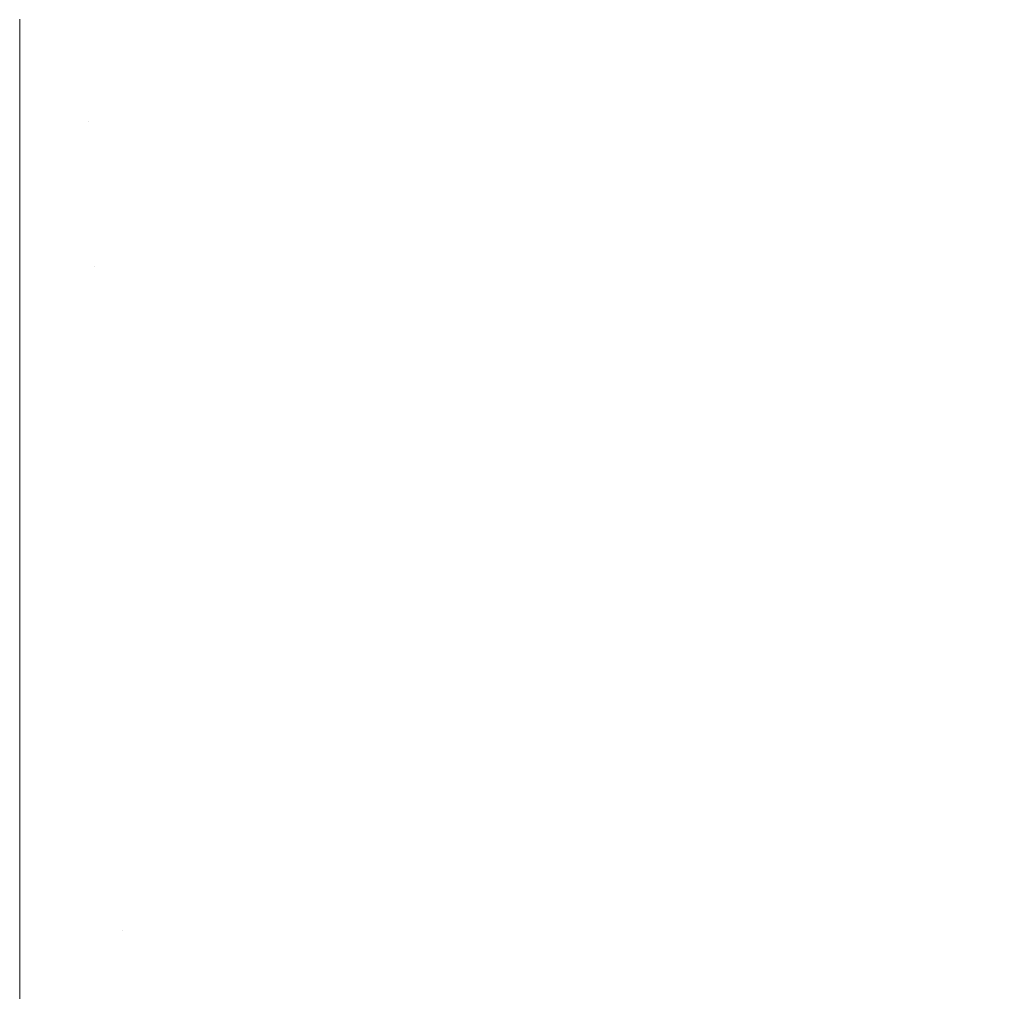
# Model space of a CAD drawing. Header units: centimetres. Extents: x -26 to 27.3, y -23.4 to -21.6.
# Tile 173 of 206: x 27.2094 to 27.2342, y -23.3227 to -23.2982. Entities that reach past the tile are written whole.
import ezdxf

# ---------------------------------------------------------------- set-up
doc = ezdxf.new("R2010")
doc.units = ezdxf.units.CM
doc.header["$LTSCALE"] = 2.54
doc.layers.add('Lucido design-1', color=7, linetype='Continuous')

# ---------------------------------------------------------------- blocks, each defined once
blk = doc.blocks.new('Gruppo-4-1')
at = {"color": 7, "linetype": 'Continuous', "lineweight": 9}
for points, invisible_edges in [([(27.224736, -23.293919, -9.389227), (27.223278, -23.294541, -9.389227), (27.22474, -23.29818, -9.390904), (27.226351, -23.297493, -9.390904)], 15), ([(27.232462, -23.294079, -9.390904), (27.23099, -23.295029, -9.390904), (27.233005, -23.298301, -9.392745), (27.234614, -23.297263, -9.392745)], 15), ([(27.224601, -23.297833, -10.173248), (27.222976, -23.298446, -10.173248), (27.221738, -23.294941, -10.174824), (27.223215, -23.294384, -10.174824)], 15), ([(27.223278, -23.294541, -9.389227), (27.221794, -23.2951, -9.389227), (27.223101, -23.298799, -9.390904), (27.22474, -23.29818, -9.390904)], 15), ([(27.23271, -23.297822, -10.171521), (27.231079, -23.298779, -10.171521), (27.229297, -23.295589, -10.173248), (27.230794, -23.29471, -10.173248)], 15), ([(27.222976, -23.298446, -10.173248), (27.221328, -23.298989, -10.173248), (27.220239, -23.295435, -10.174824), (27.221738, -23.294941, -10.174824)], 15), ([(27.221794, -23.2951, -9.389227), (27.220289, -23.295597, -9.389227), (27.221437, -23.299347, -9.390904), (27.223101, -23.298799, -9.390904)], 15), ([(27.23099, -23.295029, -9.390904), (27.229479, -23.295916, -9.390904), (27.231353, -23.29927, -9.392745), (27.233005, -23.298301, -9.392745)], 15), ([(27.221328, -23.298989, -10.173248), (27.219657, -23.299462, -10.173248), (27.218721, -23.295865, -10.174824), (27.220239, -23.295435, -10.174824)], 15), ([(27.220289, -23.295597, -9.389227), (27.218763, -23.296029, -9.389227), (27.219752, -23.299825, -9.390904), (27.221437, -23.299347, -9.390904)], 15), ([(27.231079, -23.298779, -10.171521), (27.229409, -23.299666, -10.171521), (27.227764, -23.296403, -10.173248), (27.229297, -23.295589, -10.173248)], 15), ([(27.219657, -23.299462, -10.173248), (27.217968, -23.299864, -10.173248), (27.217185, -23.29623, -10.174824), (27.218721, -23.295865, -10.174824)], 15), ([(27.229479, -23.295916, -9.390904), (27.227932, -23.296738, -9.390904), (27.229662, -23.300168, -9.392745), (27.231353, -23.29927, -9.392745)], 15), ([(27.218763, -23.296029, -9.389227), (27.217221, -23.296396, -9.389227), (27.218047, -23.30023, -9.390904), (27.219752, -23.299825, -9.390904)], 15), ([(27.217968, -23.299864, -10.173248), (27.216264, -23.300194, -10.173248), (27.215636, -23.29653, -10.174824), (27.217185, -23.29623, -10.174824)], 15), ([(27.217221, -23.296396, -9.389227), (27.215664, -23.296697, -9.389227), (27.216327, -23.300563, -9.390904), (27.218047, -23.30023, -9.390904)], 15), ([(27.229409, -23.299666, -10.171521), (27.227703, -23.300482, -10.171521), (27.226197, -23.297152, -10.173248), (27.227764, -23.296403, -10.173248)], 15), ([(27.216264, -23.300194, -10.173248), (27.214547, -23.300451, -10.173248), (27.214075, -23.296764, -10.174824), (27.215636, -23.29653, -10.174824)], 15), ([(27.214547, -23.300451, -10.173248), (27.212821, -23.300634, -10.173248), (27.212506, -23.296931, -10.174824), (27.214075, -23.296764, -10.174824)], 15), ([(27.215664, -23.296697, -9.389227), (27.214097, -23.296931, -9.389227), (27.214595, -23.300822, -9.390904), (27.216327, -23.300563, -9.390904)], 15), ([(27.227932, -23.296738, -9.390904), (27.226351, -23.297493, -9.390904), (27.227934, -23.300994, -9.392745), (27.229662, -23.300168, -9.392745)], 15), ([(27.236307, -23.299767, -10.169645), (27.23459, -23.300875, -10.169645), (27.23271, -23.297822, -10.171521), (27.234299, -23.296797, -10.171521)], 15), ([(27.210931, -23.297031, -10.174824), (27.211089, -23.300745, -10.173248), (27.209353, -23.300782, -10.173248), (27.209353, -23.29815, -10.174364)], 11), ([(27.212821, -23.300634, -10.173248), (27.211089, -23.300745, -10.173248), (27.210931, -23.297031, -10.174824), (27.212506, -23.296931, -10.174824)], 15), ([(27.21252, -23.297099, -9.389227), (27.210938, -23.2972, -9.389227), (27.211104, -23.301119, -9.390904), (27.212853, -23.301008, -9.390904)], 15), ([(27.214097, -23.296931, -9.389227), (27.21252, -23.297099, -9.389227), (27.212853, -23.301008, -9.390904), (27.214595, -23.300822, -9.390904)], 15), ([(27.227703, -23.300482, -10.171521), (27.225963, -23.301224, -10.171521), (27.224601, -23.297833, -10.173248), (27.226197, -23.297152, -10.173248)], 15), ([(27.209353, -23.29815, -9.389619), (27.209353, -23.301156, -9.390904), (27.211104, -23.301119, -9.390904), (27.210938, -23.2972, -9.389227)], 14), ([(27.234614, -23.297263, -9.392745), (27.233005, -23.298301, -9.392745), (27.234974, -23.301499, -9.394744), (27.236717, -23.300374, -9.394744)], 15), ([(27.226351, -23.297493, -9.390904), (27.22474, -23.29818, -9.390904), (27.226173, -23.301746, -9.392745), (27.227934, -23.300994, -9.392745)], 15), ([(27.225963, -23.301224, -10.171521), (27.224194, -23.301892, -10.171521), (27.222976, -23.298446, -10.173248), (27.224601, -23.297833, -10.173248)], 15), ([(27.23459, -23.300875, -10.169645), (27.232828, -23.30191, -10.169645), (27.231079, -23.298779, -10.171521), (27.23271, -23.297822, -10.171521)], 15), ([(-25.890647, -23.300782, -10.173248), (-25.890647, -23.29815, -10.174364), (27.209353, -23.29815, -10.174364), (27.209353, -23.300782, -10.173248)], 10), ([(27.22474, -23.29818, -9.390904), (27.223101, -23.298799, -9.390904), (27.224381, -23.302422, -9.392745), (27.226173, -23.301746, -9.392745)], 15), ([(27.233005, -23.298301, -9.392745), (27.231353, -23.29927, -9.392745), (27.233185, -23.302549, -9.394744), (27.234974, -23.301499, -9.394744)], 15), ([(27.224194, -23.301892, -10.171521), (27.222398, -23.302484, -10.171521), (27.221328, -23.298989, -10.173248), (27.222976, -23.298446, -10.173248)], 15), ([(27.223101, -23.298799, -9.390904), (27.221437, -23.299347, -9.390904), (27.222562, -23.303021, -9.392745), (27.224381, -23.302422, -9.392745)], 15), ([(27.232828, -23.30191, -10.169645), (27.231023, -23.302868, -10.169645), (27.229409, -23.299666, -10.171521), (27.231079, -23.298779, -10.171521)], 15), ([(27.222398, -23.302484, -10.171521), (27.220578, -23.302999, -10.171521), (27.219657, -23.299462, -10.173248), (27.221328, -23.298989, -10.173248)], 15), ([(27.221437, -23.299347, -9.390904), (27.219752, -23.299825, -9.390904), (27.22072, -23.303543, -9.392745), (27.222562, -23.303021, -9.392745)], 15), ([(27.231353, -23.29927, -9.392745), (27.229662, -23.300168, -9.392745), (27.231353, -23.303522, -9.394744), (27.233185, -23.302549, -9.394744)], 15), ([(27.220578, -23.302999, -10.171521), (27.218738, -23.303436, -10.171521), (27.217968, -23.299864, -10.173248), (27.219657, -23.299462, -10.173248)], 15), ([(27.218738, -23.303436, -10.171521), (27.216882, -23.303796, -10.171521), (27.216264, -23.300194, -10.173248), (27.217968, -23.299864, -10.173248)], 15), ([(27.219752, -23.299825, -9.390904), (27.218047, -23.30023, -9.390904), (27.218857, -23.303986, -9.392745), (27.22072, -23.303543, -9.392745)], 15), ([(27.231023, -23.302868, -10.169645), (27.229179, -23.303749, -10.169645), (27.227703, -23.300482, -10.171521), (27.229409, -23.299666, -10.171521)], 15), ([(27.216882, -23.303796, -10.171521), (27.215011, -23.304076, -10.171521), (27.214547, -23.300451, -10.173248), (27.216264, -23.300194, -10.173248)], 15), ([(27.218047, -23.30023, -9.390904), (27.216327, -23.300563, -9.390904), (27.216977, -23.30435, -9.392745), (27.218857, -23.303986, -9.392745)], 15), ([(27.229662, -23.300168, -9.392745), (27.227934, -23.300994, -9.392745), (27.229481, -23.304416, -9.394744), (27.231353, -23.303522, -9.394744)], 15), ([(27.213131, -23.304276, -10.171521), (27.211244, -23.304396, -10.171521), (27.211089, -23.300745, -10.173248), (27.212821, -23.300634, -10.173248)], 15), ([(27.215011, -23.304076, -10.171521), (27.213131, -23.304276, -10.171521), (27.212821, -23.300634, -10.173248), (27.214547, -23.300451, -10.173248)], 15), ([(27.216327, -23.300563, -9.390904), (27.214595, -23.300822, -9.390904), (27.215083, -23.304633, -9.392745), (27.216977, -23.30435, -9.392745)], 15), ([(27.229179, -23.303749, -10.169645), (27.2273, -23.304551, -10.169645), (27.225963, -23.301224, -10.171521), (27.227703, -23.300482, -10.171521)], 15), ([(27.209353, -23.300782, -10.173248), (27.209353, -23.302142, -10.172605), (-25.890647, -23.302142, -10.172605), (-25.890647, -23.300782, -10.173248)], 10), ([(27.211089, -23.300745, -10.173248), (27.211244, -23.304396, -10.171521), (27.209353, -23.304436, -10.171521), (27.209353, -23.302142, -10.172605)], 11), ([(27.209353, -23.302142, -10.172605), (27.209353, -23.300782, -10.173248), (27.211089, -23.300745, -10.173248)], 10), ([(27.214595, -23.300822, -9.390904), (27.212853, -23.301008, -9.390904), (27.213179, -23.304836, -9.392745), (27.215083, -23.304633, -9.392745)], 15), ([(27.236431, -23.303865, -10.167624), (27.23454, -23.304974, -10.167624), (27.232828, -23.30191, -10.169645), (27.23459, -23.300875, -10.169645)], 15), ([(27.211104, -23.301119, -9.390904), (27.209353, -23.301156, -9.390904), (27.209353, -23.302142, -9.391376)], 9), ([(27.209353, -23.302142, -9.391376), (27.209353, -23.304999, -9.392745), (27.211268, -23.304958, -9.392745), (27.211104, -23.301119, -9.390904)], 14), ([(27.212853, -23.301008, -9.390904), (27.211104, -23.301119, -9.390904), (27.211268, -23.304958, -9.392745), (27.213179, -23.304836, -9.392745)], 15), ([(27.227934, -23.300994, -9.392745), (27.226173, -23.301746, -9.392745), (27.227573, -23.30523, -9.394744), (27.229481, -23.304416, -9.394744)], 15), ([(-25.890647, -23.301156, -9.390904), (-25.890647, -23.302142, -9.391376), (27.209353, -23.302142, -9.391376), (27.209353, -23.301156, -9.390904)], 10), ([(27.2273, -23.304551, -10.169645), (27.225388, -23.305272, -10.169645), (27.224194, -23.301892, -10.171521), (27.225963, -23.301224, -10.171521)], 15), ([(27.234974, -23.301499, -9.394744), (27.233185, -23.302549, -9.394744), (27.234971, -23.305746, -9.396899), (27.236894, -23.304618, -9.396899)], 15), ([(27.226173, -23.301746, -9.392745), (27.224381, -23.302422, -9.392745), (27.225632, -23.305963, -9.394744), (27.227573, -23.30523, -9.394744)], 15), ([(27.225388, -23.305272, -10.169645), (27.223448, -23.305912, -10.169645), (27.222398, -23.302484, -10.171521), (27.224194, -23.301892, -10.171521)], 15), ([(27.23454, -23.304974, -10.167624), (27.232604, -23.306003, -10.167624), (27.231023, -23.302868, -10.169645), (27.232828, -23.30191, -10.169645)], 15), ([(27.209353, -23.304999, -9.392745), (27.209353, -23.302142, -9.391376), (-25.890647, -23.302142, -9.391376), (-25.890647, -23.304999, -9.392745)], 10), ([(-25.890647, -23.304436, -10.171521), (-25.890647, -23.302142, -10.172605), (27.209353, -23.302142, -10.172605), (27.209353, -23.304436, -10.171521)], 10), ([(27.223448, -23.305912, -10.169645), (27.221482, -23.306469, -10.169645), (27.220578, -23.302999, -10.171521), (27.222398, -23.302484, -10.171521)], 15), ([(27.224381, -23.302422, -9.392745), (27.222562, -23.303021, -9.392745), (27.223662, -23.306612, -9.394744), (27.225632, -23.305963, -9.394744)], 15), ([(27.233185, -23.302549, -9.394744), (27.231353, -23.303522, -9.394744), (27.233002, -23.306792, -9.396899), (27.234971, -23.305746, -9.396899)], 15), ([(27.232604, -23.306003, -10.167624), (27.230625, -23.306948, -10.167624), (27.229179, -23.303749, -10.169645), (27.231023, -23.302868, -10.169645)], 15), ([(27.221482, -23.306469, -10.169645), (27.219494, -23.306942, -10.169645), (27.218738, -23.303436, -10.171521), (27.220578, -23.302999, -10.171521)], 15), ([(27.222562, -23.303021, -9.392745), (27.22072, -23.303543, -9.392745), (27.221666, -23.307177, -9.394744), (27.223662, -23.306612, -9.394744)], 15), ([(27.219494, -23.306942, -10.169645), (27.217488, -23.30733, -10.169645), (27.216882, -23.303796, -10.171521), (27.218738, -23.303436, -10.171521)], 15), ([(27.22072, -23.303543, -9.392745), (27.218857, -23.303986, -9.392745), (27.219648, -23.307657, -9.394744), (27.221666, -23.307177, -9.394744)], 15), ([(27.231353, -23.303522, -9.394744), (27.229481, -23.304416, -9.394744), (27.23099, -23.307754, -9.396899), (27.233002, -23.306792, -9.396899)], 15), ([(27.217488, -23.30733, -10.169645), (27.215467, -23.307632, -10.169645), (27.215011, -23.304076, -10.171521), (27.216882, -23.303796, -10.171521)], 15), ([(27.230625, -23.306948, -10.167624), (27.228609, -23.307808, -10.167624), (27.2273, -23.304551, -10.169645), (27.229179, -23.303749, -10.169645)], 15), ([(27.215467, -23.307632, -10.169645), (27.213435, -23.307849, -10.169645), (27.213131, -23.304276, -10.171521), (27.215011, -23.304076, -10.171521)], 15), ([(27.218857, -23.303986, -9.392745), (27.216977, -23.30435, -9.392745), (27.217611, -23.308051, -9.394744), (27.219648, -23.307657, -9.394744)], 15), ([(27.213435, -23.307849, -10.169645), (27.211396, -23.307979, -10.169645), (27.211244, -23.304396, -10.171521), (27.213131, -23.304276, -10.171521)], 15), ([(27.216977, -23.30435, -9.392745), (27.215083, -23.304633, -9.392745), (27.21556, -23.308358, -9.394744), (27.217611, -23.308051, -9.394744)], 15), ([(27.209353, -23.304436, -10.171521), (27.209353, -23.306053, -10.170675), (-25.890647, -23.306053, -10.170675), (-25.890647, -23.304436, -10.171521)], 10), ([(27.211244, -23.304396, -10.171521), (27.211396, -23.307979, -10.169645), (27.209353, -23.308022, -10.169645), (27.209353, -23.306053, -10.170675)], 11), ([(27.209353, -23.306053, -10.170675), (27.209353, -23.304436, -10.171521), (27.211244, -23.304396, -10.171521)], 10), ([(27.228609, -23.307808, -10.167624), (27.226558, -23.308582, -10.167624), (27.225388, -23.305272, -10.169645), (27.2273, -23.304551, -10.169645)], 15), ([(27.229481, -23.304416, -9.394744), (27.227573, -23.30523, -9.394744), (27.228939, -23.308629, -9.396899), (27.23099, -23.307754, -9.396899)], 15), ([(27.213179, -23.304836, -9.392745), (27.211268, -23.304958, -9.392745), (27.211427, -23.30871, -9.394744), (27.213497, -23.308578, -9.394744)], 15), ([(27.215083, -23.304633, -9.392745), (27.213179, -23.304836, -9.392745), (27.213497, -23.308578, -9.394744), (27.21556, -23.308358, -9.394744)], 15), ([(-25.890647, -23.304999, -9.392745), (-25.890647, -23.306054, -9.393307), (27.209353, -23.306054, -9.393307), (27.209353, -23.304999, -9.392745)], 10), ([(27.211268, -23.304958, -9.392745), (27.209353, -23.304999, -9.392745), (27.209353, -23.306054, -9.393307)], 9), ([(27.209353, -23.306054, -9.393307), (27.209353, -23.308754, -9.394744), (27.211427, -23.30871, -9.394744), (27.211268, -23.304958, -9.392745)], 14), ([(27.236212, -23.307968, -10.165459), (27.234147, -23.309065, -10.165459), (27.232604, -23.306003, -10.167624), (27.23454, -23.304974, -10.167624)], 15), ([(27.226558, -23.308582, -10.167624), (27.224476, -23.309269, -10.167624), (27.223448, -23.305912, -10.169645), (27.225388, -23.305272, -10.169645)], 15), ([(27.227573, -23.30523, -9.394744), (27.225632, -23.305963, -9.394744), (27.226852, -23.309416, -9.396899), (27.228939, -23.308629, -9.396899)], 15), ([(27.234971, -23.305746, -9.396899), (27.233002, -23.306792, -9.396899), (27.234606, -23.309974, -9.399205), (27.236709, -23.308857, -9.399205)], 15), ([(-25.890647, -23.308022, -10.169645), (-25.890647, -23.306053, -10.170675), (27.209353, -23.306053, -10.170675), (27.209353, -23.308022, -10.169645)], 10), ([(27.209353, -23.308754, -9.394744), (27.209353, -23.306054, -9.393307), (-25.890647, -23.306054, -9.393307), (-25.890647, -23.308754, -9.394744)], 10), ([(27.224476, -23.309269, -10.167624), (27.222366, -23.309866, -10.167624), (27.221482, -23.306469, -10.169645), (27.223448, -23.305912, -10.169645)], 15), ([(27.225632, -23.305963, -9.394744), (27.223662, -23.306612, -9.394744), (27.224735, -23.310114, -9.396899), (27.226852, -23.309416, -9.396899)], 15), ([(27.234147, -23.309065, -10.165459), (27.232038, -23.310073, -10.165459), (27.230625, -23.306948, -10.167624), (27.232604, -23.306003, -10.167624)], 15), ([(27.222366, -23.309866, -10.167624), (27.220233, -23.310373, -10.167624), (27.219494, -23.306942, -10.169645), (27.221482, -23.306469, -10.169645)], 15), ([(27.223662, -23.306612, -9.394744), (27.221666, -23.307177, -9.394744), (27.222589, -23.310722, -9.396899), (27.224735, -23.310114, -9.396899)], 15), ([(27.233002, -23.306792, -9.396899), (27.23099, -23.307754, -9.396899), (27.232457, -23.311001, -9.399205), (27.234606, -23.309974, -9.399205)], 15), ([(27.220233, -23.310373, -10.167624), (27.218081, -23.31079, -10.167624), (27.217488, -23.30733, -10.169645), (27.219494, -23.306942, -10.169645)], 15), ([(27.232038, -23.310073, -10.165459), (27.229888, -23.31099, -10.165459), (27.228609, -23.307808, -10.167624), (27.230625, -23.306948, -10.167624)], 15), ([(27.218081, -23.31079, -10.167624), (27.215913, -23.311114, -10.167624), (27.215467, -23.307632, -10.169645), (27.217488, -23.30733, -10.169645)], 15), ([(27.221666, -23.307177, -9.394744), (27.219648, -23.307657, -9.394744), (27.22042, -23.311238, -9.396899), (27.222589, -23.310722, -9.396899)], 15), ([(27.213733, -23.311346, -10.167624), (27.211545, -23.311486, -10.167624), (27.211396, -23.307979, -10.169645), (27.213435, -23.307849, -10.169645)], 15), ([(27.215913, -23.311114, -10.167624), (27.213733, -23.311346, -10.167624), (27.213435, -23.307849, -10.169645), (27.215467, -23.307632, -10.169645)], 15), ([(27.219648, -23.307657, -9.394744), (27.217611, -23.308051, -9.394744), (27.21823, -23.311661, -9.396899), (27.22042, -23.311238, -9.396899)], 15), ([(27.229888, -23.31099, -10.165459), (27.2277, -23.311816, -10.165459), (27.226558, -23.308582, -10.167624), (27.228609, -23.307808, -10.167624)], 15), ([(27.23099, -23.307754, -9.396899), (27.228939, -23.308629, -9.396899), (27.230267, -23.311935, -9.399205), (27.232457, -23.311001, -9.399205)], 15), ([(27.209353, -23.308022, -10.169645), (27.209353, -23.309878, -10.168576), (-25.890647, -23.309878, -10.168576), (-25.890647, -23.308022, -10.169645)], 10), ([(27.209353, -23.309878, -10.168576), (27.209353, -23.308022, -10.169645), (27.211396, -23.307979, -10.169645), (27.211545, -23.311486, -10.167624)], 14), ([(27.217611, -23.308051, -9.394744), (27.21556, -23.308358, -9.394744), (27.216025, -23.311991, -9.396899), (27.21823, -23.311661, -9.396899)], 15), ([(27.237842, -23.310886, -10.163156), (27.235652, -23.312049, -10.163156), (27.234147, -23.309065, -10.165459), (27.236212, -23.307968, -10.165459)], 15), ([(27.213497, -23.308578, -9.394744), (27.211427, -23.30871, -9.394744), (27.211582, -23.312369, -9.396899), (27.213808, -23.312227, -9.396899)], 15), ([(27.21556, -23.308358, -9.394744), (27.213497, -23.308578, -9.394744), (27.213808, -23.312227, -9.396899), (27.216025, -23.311991, -9.396899)], 15), ([(27.2277, -23.311816, -10.165459), (27.22548, -23.312548, -10.165459), (27.224476, -23.309269, -10.167624), (27.226558, -23.308582, -10.167624)], 15), ([(-25.890647, -23.308754, -9.394744), (-25.890647, -23.309878, -9.395406), (27.209353, -23.309878, -9.395406), (27.209353, -23.308754, -9.394744)], 10), ([(27.211427, -23.30871, -9.394744), (27.209353, -23.308754, -9.394744), (27.209353, -23.309878, -9.395406)], 9), ([(27.209353, -23.309878, -9.395406), (27.209353, -23.312417, -9.396899), (27.211582, -23.312369, -9.396899), (27.211427, -23.30871, -9.394744)], 14), ([(27.228939, -23.308629, -9.396899), (27.226852, -23.309416, -9.396899), (27.22804, -23.312776, -9.399205), (27.230267, -23.311935, -9.399205)], 15), ([(27.235652, -23.312049, -10.163156), (27.233414, -23.313118, -10.163156), (27.232038, -23.310073, -10.165459), (27.234147, -23.309065, -10.165459)], 15), ([(27.22548, -23.312548, -10.165459), (27.22323, -23.313185, -10.165459), (27.222366, -23.309866, -10.167624), (27.224476, -23.309269, -10.167624)], 15), ([(27.226852, -23.309416, -9.396899), (27.224735, -23.310114, -9.396899), (27.225778, -23.313521, -9.399205), (27.22804, -23.312776, -9.399205)], 15), ([(27.209353, -23.312417, -9.396899), (27.209353, -23.309878, -9.395406), (-25.890647, -23.309878, -9.395406), (-25.890647, -23.312417, -9.396899)], 10), ([(-25.890647, -23.311532, -10.167624), (-25.890647, -23.309878, -10.168576), (27.209353, -23.309878, -10.168576), (27.209353, -23.311532, -10.167624)], 10), ([(27.211545, -23.311486, -10.167624), (27.209353, -23.311532, -10.167624), (27.209353, -23.309878, -10.168576)], 9), ([(27.22323, -23.313185, -10.165459), (27.220956, -23.313726, -10.165459), (27.220233, -23.310373, -10.167624), (27.222366, -23.309866, -10.167624)], 15), ([(27.233414, -23.313118, -10.163156), (27.231134, -23.314091, -10.163156), (27.229888, -23.31099, -10.165459), (27.232038, -23.310073, -10.165459)], 15), ([(27.234606, -23.309974, -9.399205), (27.232457, -23.311001, -9.399205), (27.233882, -23.314152, -9.401656), (27.236163, -23.313062, -9.401656)], 15), ([(27.224735, -23.310114, -9.396899), (27.222589, -23.310722, -9.396899), (27.223487, -23.31417, -9.399205), (27.225778, -23.313521, -9.399205)], 15), ([(27.220956, -23.313726, -10.165459), (27.218661, -23.31417, -10.165459), (27.218081, -23.31079, -10.167624), (27.220233, -23.310373, -10.167624)], 15), ([(27.218661, -23.31417, -10.165459), (27.216348, -23.314516, -10.165459), (27.215913, -23.311114, -10.167624), (27.218081, -23.31079, -10.167624)], 15), ([(27.222589, -23.310722, -9.396899), (27.22042, -23.311238, -9.396899), (27.22117, -23.314721, -9.399205), (27.223487, -23.31417, -9.399205)], 15), ([(27.231134, -23.314091, -10.163156), (27.228814, -23.314967, -10.163156), (27.2277, -23.311816, -10.165459), (27.229888, -23.31099, -10.165459)], 15), ([(27.232457, -23.311001, -9.399205), (27.230267, -23.311935, -9.399205), (27.231557, -23.315144, -9.401656), (27.233882, -23.314152, -9.401656)], 15), ([(27.216348, -23.314516, -10.165459), (27.214024, -23.314763, -10.165459), (27.213733, -23.311346, -10.167624), (27.215913, -23.311114, -10.167624)], 15), ([(27.22042, -23.311238, -9.396899), (27.21823, -23.311661, -9.396899), (27.218833, -23.315173, -9.399205), (27.22117, -23.314721, -9.399205)], 15), ([(27.209353, -23.311532, -10.167624), (27.209353, -23.313607, -10.166314), (-25.890647, -23.313607, -10.166314), (-25.890647, -23.311532, -10.167624)], 10), ([(27.209353, -23.313607, -10.166314), (27.209353, -23.311532, -10.167624), (27.211545, -23.311486, -10.167624), (27.21169, -23.314912, -10.165459)], 14), ([(27.214024, -23.314763, -10.165459), (27.21169, -23.314912, -10.165459), (27.211545, -23.311486, -10.167624), (27.213733, -23.311346, -10.167624)], 15), ([(27.21823, -23.311661, -9.396899), (27.216025, -23.311991, -9.396899), (27.216478, -23.315526, -9.399205), (27.218833, -23.315173, -9.399205)], 15), ([(27.228814, -23.314967, -10.163156), (27.226458, -23.315743, -10.163156), (27.22548, -23.312548, -10.165459), (27.2277, -23.311816, -10.165459)], 15), ([(27.216025, -23.311991, -9.396899), (27.213808, -23.312227, -9.396899), (27.21411, -23.315778, -9.399205), (27.216478, -23.315526, -9.399205)], 15), ([(27.230267, -23.311935, -9.399205), (27.22804, -23.312776, -9.399205), (27.229192, -23.316037, -9.401656), (27.231557, -23.315144, -9.401656)], 15), ([(27.237136, -23.314992, -10.160679), (27.234772, -23.316122, -10.160679), (27.233414, -23.313118, -10.163156), (27.235652, -23.312049, -10.163156)], 15), ([(27.213808, -23.312227, -9.396899), (27.211582, -23.312369, -9.396899), (27.211734, -23.31593, -9.399205), (27.21411, -23.315778, -9.399205)], 15), ([(-25.890647, -23.312417, -9.396899), (-25.890647, -23.313607, -9.397669), (27.209353, -23.313607, -9.397669), (27.209353, -23.312417, -9.396899)], 10), ([(27.211582, -23.312369, -9.396899), (27.209353, -23.312417, -9.396899), (27.209353, -23.313607, -9.397669)], 9), ([(27.209353, -23.313607, -9.397669), (27.209353, -23.31598, -9.399205), (27.211734, -23.31593, -9.399205), (27.211582, -23.312369, -9.396899)], 14), ([(27.226458, -23.315743, -10.163156), (27.224072, -23.316419, -10.163156), (27.22323, -23.313185, -10.165459), (27.22548, -23.312548, -10.165459)], 15), ([(27.22804, -23.312776, -9.399205), (27.225778, -23.313521, -9.399205), (27.226791, -23.316828, -9.401656), (27.229192, -23.316037, -9.401656)], 15), ([(27.236163, -23.313062, -9.401656), (27.233882, -23.314152, -9.401656), (27.234621, -23.315787, -9.403018), (27.236971, -23.314665, -9.403018)], 15), ([(27.224072, -23.316419, -10.163156), (27.22166, -23.316992, -10.163156), (27.220956, -23.313726, -10.165459), (27.22323, -23.313185, -10.165459)], 15), ([(27.234772, -23.316122, -10.160679), (27.232363, -23.31715, -10.160679), (27.231134, -23.314091, -10.163156), (27.233414, -23.313118, -10.163156)], 15), ([(27.225778, -23.313521, -9.399205), (27.223487, -23.31417, -9.399205), (27.224358, -23.317517, -9.401656), (27.226791, -23.316828, -9.401656)], 15), ([(27.209353, -23.31598, -9.399205), (27.209353, -23.313607, -9.397669), (-25.890647, -23.313607, -9.397669), (-25.890647, -23.31598, -9.399205)], 10), ([(-25.890647, -23.314962, -10.165459), (-25.890647, -23.313607, -10.166314), (27.209353, -23.313607, -10.166314), (27.209353, -23.314962, -10.165459)], 10), ([(27.21169, -23.314912, -10.165459), (27.209353, -23.314962, -10.165459), (27.209353, -23.313607, -10.166314)], 9), ([(27.22166, -23.316992, -10.163156), (27.219225, -23.317463, -10.163156), (27.218661, -23.31417, -10.165459), (27.220956, -23.313726, -10.165459)], 15), ([(27.219225, -23.317463, -10.163156), (27.216773, -23.31783, -10.163156), (27.216348, -23.314516, -10.165459), (27.218661, -23.31417, -10.165459)], 15), ([(27.223487, -23.31417, -9.399205), (27.22117, -23.314721, -9.399205), (27.221899, -23.318102, -9.401656), (27.224358, -23.317517, -9.401656)], 15), ([(27.232363, -23.31715, -10.160679), (27.229912, -23.318075, -10.160679), (27.228814, -23.314967, -10.163156), (27.231134, -23.314091, -10.163156)], 15), ([(27.233882, -23.314152, -9.401656), (27.231557, -23.315144, -9.401656), (27.232226, -23.31681, -9.403018), (27.234621, -23.315787, -9.403018)], 15), ([(27.216773, -23.31783, -10.163156), (27.214307, -23.318093, -10.163156), (27.214024, -23.314763, -10.165459), (27.216348, -23.314516, -10.165459)], 15), ([(27.214307, -23.318093, -10.163156), (27.211832, -23.318251, -10.163156), (27.21169, -23.314912, -10.165459), (27.214024, -23.314763, -10.165459)], 15), ([(27.22117, -23.314721, -9.399205), (27.218833, -23.315173, -9.399205), (27.219417, -23.318582, -9.401656), (27.221899, -23.318102, -9.401656)], 15), ([(27.209353, -23.314962, -10.165459), (27.209353, -23.317235, -10.163892), (-25.890647, -23.317235, -10.163892), (-25.890647, -23.314962, -10.165459)], 10), ([(27.209353, -23.317235, -10.163892), (27.209353, -23.314962, -10.165459), (27.21169, -23.314912, -10.165459), (27.211832, -23.318251, -10.163156)], 14), ([(27.229912, -23.318075, -10.160679), (27.227424, -23.318895, -10.160679), (27.226458, -23.315743, -10.163156), (27.228814, -23.314967, -10.163156)], 15), ([(27.218833, -23.315173, -9.399205), (27.216478, -23.315526, -9.399205), (27.216917, -23.318956, -9.401656), (27.219417, -23.318582, -9.401656)], 15), ([(27.231557, -23.315144, -9.401656), (27.229192, -23.316037, -9.401656), (27.22979, -23.317729, -9.403018), (27.232226, -23.31681, -9.403018)], 15), ([(27.216478, -23.315526, -9.399205), (27.21411, -23.315778, -9.399205), (27.214403, -23.319224, -9.401656), (27.216917, -23.318956, -9.401656)], 15), ([(27.21411, -23.315778, -9.399205), (27.211734, -23.31593, -9.399205), (27.21188, -23.319385, -9.401656), (27.214403, -23.319224, -9.401656)], 15), ([(27.227424, -23.318895, -10.160679), (27.224903, -23.319609, -10.160679), (27.224072, -23.316419, -10.163156), (27.226458, -23.315743, -10.163156)], 15), ([(27.234621, -23.315787, -9.403018), (27.232226, -23.31681, -9.403018), (27.233445, -23.319843, -9.40567), (27.235968, -23.318766, -9.40567)], 15), ([(-25.890647, -23.31598, -9.399205), (-25.890647, -23.317234, -9.400093), (27.209353, -23.317234, -9.400093), (27.209353, -23.31598, -9.399205)], 10), ([(27.211734, -23.31593, -9.399205), (27.209353, -23.31598, -9.399205), (27.209353, -23.317234, -9.400093)], 9), ([(27.209353, -23.317234, -9.400093), (27.209353, -23.319438, -9.401656), (27.21188, -23.319385, -9.401656), (27.211734, -23.31593, -9.399205)], 14), ([(27.229192, -23.316037, -9.401656), (27.226791, -23.316828, -9.401656), (27.227316, -23.318544, -9.403018), (27.22979, -23.317729, -9.403018)], 15), ([(27.236069, -23.318991, -10.158104), (27.233537, -23.320072, -10.158104), (27.232363, -23.31715, -10.160679), (27.234772, -23.316122, -10.160679)], 15), ([(27.224903, -23.319609, -10.160679), (27.222354, -23.320215, -10.160679), (27.22166, -23.316992, -10.163156), (27.224072, -23.316419, -10.163156)], 15), ([(27.222354, -23.320215, -10.160679), (27.219782, -23.320712, -10.160679), (27.219225, -23.317463, -10.163156), (27.22166, -23.316992, -10.163156)], 15), ([(27.226791, -23.316828, -9.401656), (27.224358, -23.317517, -9.401656), (27.224811, -23.319254, -9.403018), (27.227316, -23.318544, -9.403018)], 15), ([(27.232226, -23.31681, -9.403018), (27.22979, -23.317729, -9.403018), (27.230879, -23.320811, -9.40567), (27.233445, -23.319843, -9.40567)], 15), ([(27.209353, -23.319438, -9.401656), (27.209353, -23.317234, -9.400093), (-25.890647, -23.317234, -9.400093), (-25.890647, -23.319438, -9.401656)], 10), ([(-25.890647, -23.318304, -10.163156), (-25.890647, -23.317235, -10.163892), (27.209353, -23.317235, -10.163892), (27.209353, -23.318304, -10.163156)], 10), ([(27.211832, -23.318251, -10.163156), (27.209353, -23.318304, -10.163156), (27.209353, -23.317235, -10.163892)], 9), ([(27.233537, -23.320072, -10.158104), (27.230961, -23.321044, -10.158104), (27.229912, -23.318075, -10.160679), (27.232363, -23.31715, -10.160679)], 15), ([(27.219782, -23.320712, -10.160679), (27.217192, -23.3211, -10.160679), (27.216773, -23.31783, -10.163156), (27.219225, -23.317463, -10.163156)], 15), ([(27.224358, -23.317517, -9.401656), (27.221899, -23.318102, -9.401656), (27.222277, -23.319856, -9.403018), (27.224811, -23.319254, -9.403018)], 15), ([(27.22979, -23.317729, -9.403018), (27.227316, -23.318544, -9.403018), (27.228274, -23.32167, -9.40567), (27.230879, -23.320811, -9.40567)], 15), ([(27.217192, -23.3211, -10.160679), (27.214587, -23.321378, -10.160679), (27.214307, -23.318093, -10.163156), (27.216773, -23.31783, -10.163156)], 15), ([(27.209353, -23.320754, -10.161314), (27.209353, -23.318304, -10.163156), (27.211832, -23.318251, -10.163156), (27.211972, -23.321544, -10.160679)], 14), ([(27.214587, -23.321378, -10.160679), (27.211972, -23.321544, -10.160679), (27.211832, -23.318251, -10.163156), (27.214307, -23.318093, -10.163156)], 15), ([(27.221899, -23.318102, -9.401656), (27.219417, -23.318582, -9.401656), (27.21972, -23.320351, -9.403018), (27.222277, -23.319856, -9.403018)], 15), ([(27.230961, -23.321044, -10.158104), (27.228346, -23.321906, -10.158104), (27.227424, -23.318895, -10.160679), (27.229912, -23.318075, -10.160679)], 15), ([(27.209353, -23.318304, -10.163156), (27.209353, -23.320754, -10.161314), (-25.890647, -23.320754, -10.161314), (-25.890647, -23.318304, -10.163156)], 10), ([(27.227316, -23.318544, -9.403018), (27.224811, -23.319254, -9.403018), (27.225634, -23.322417, -9.40567), (27.228274, -23.32167, -9.40567)], 15), ([(27.219417, -23.318582, -9.401656), (27.216917, -23.318956, -9.401656), (27.217145, -23.320736, -9.403018), (27.21972, -23.320351, -9.403018)], 15), ([(27.235968, -23.318766, -9.40567), (27.233445, -23.319843, -9.40567), (27.234626, -23.322782, -9.408469), (27.237272, -23.321653, -9.408469)], 15), ([(27.216917, -23.318956, -9.401656), (27.214403, -23.319224, -9.401656), (27.214555, -23.321012, -9.403018), (27.217145, -23.320736, -9.403018)], 15), ([(27.228346, -23.321906, -10.158104), (27.225697, -23.322656, -10.158104), (27.224903, -23.319609, -10.160679), (27.227424, -23.318895, -10.160679)], 15), ([(27.237323, -23.321765, -10.1554), (27.234672, -23.322897, -10.1554), (27.233537, -23.320072, -10.158104), (27.236069, -23.318991, -10.158104)], 15), ([(27.214403, -23.319224, -9.401656), (27.21188, -23.319385, -9.401656), (27.211957, -23.321178, -9.403018), (27.214555, -23.321012, -9.403018)], 15), ([(27.224811, -23.319254, -9.403018), (27.222277, -23.319856, -9.403018), (27.222966, -23.323052, -9.40567), (27.225634, -23.322417, -9.40567)], 15), ([(-25.890647, -23.319438, -9.401656), (-25.890647, -23.320761, -9.40266), (27.209353, -23.320761, -9.40266), (27.209353, -23.319438, -9.401656)], 10), ([(27.211957, -23.321178, -9.403018), (27.21188, -23.319385, -9.401656), (27.209353, -23.319438, -9.401656), (27.209353, -23.320761, -9.40266)], 11), ([(27.225697, -23.322656, -10.158104), (27.223018, -23.323293, -10.158104), (27.222354, -23.320215, -10.160679), (27.224903, -23.319609, -10.160679)], 15), ([(27.222277, -23.319856, -9.403018), (27.21972, -23.320351, -9.403018), (27.220273, -23.323573, -9.40567), (27.222966, -23.323052, -9.40567)], 15), ([(27.233445, -23.319843, -9.40567), (27.230879, -23.320811, -9.40567), (27.231934, -23.323798, -9.408469), (27.234626, -23.322782, -9.408469)], 15), ([(27.223018, -23.323293, -10.158104), (27.220315, -23.323816, -10.158104), (27.219782, -23.320712, -10.160679), (27.222354, -23.320215, -10.160679)], 15), ([(27.234672, -23.322897, -10.1554), (27.231975, -23.323914, -10.1554), (27.230961, -23.321044, -10.158104), (27.233537, -23.320072, -10.158104)], 15), ([(27.21972, -23.320351, -9.403018), (27.217145, -23.320736, -9.403018), (27.21756, -23.323979, -9.40567), (27.220273, -23.323573, -9.40567)], 15), ([(-25.890647, -23.3216, -10.160679), (-25.890647, -23.320754, -10.161314), (27.209353, -23.320754, -10.161314), (27.209353, -23.3216, -10.160679)], 10), ([(27.209353, -23.321233, -9.403018), (27.209353, -23.320761, -9.40266), (-25.890647, -23.320761, -9.40266), (-25.890647, -23.321233, -9.403018)], 10), ([(27.211972, -23.321544, -10.160679), (27.209353, -23.3216, -10.160679), (27.209353, -23.320754, -10.161314)], 9), ([(27.209353, -23.320761, -9.40266), (27.209353, -23.321233, -9.403018), (27.211957, -23.321178, -9.403018)], 10), ([(27.217145, -23.320736, -9.403018), (27.214555, -23.321012, -9.403018), (27.214833, -23.32427, -9.40567), (27.21756, -23.323979, -9.40567)], 15), ([(27.220315, -23.323816, -10.158104), (27.217591, -23.324224, -10.158104), (27.217192, -23.3211, -10.160679), (27.219782, -23.320712, -10.160679)], 15), ([(27.214555, -23.321012, -9.403018), (27.211957, -23.321178, -9.403018), (27.212095, -23.324444, -9.40567), (27.214833, -23.32427, -9.40567)], 15), ([(27.230879, -23.320811, -9.40567), (27.228274, -23.32167, -9.40567), (27.229201, -23.324699, -9.408469), (27.231934, -23.323798, -9.408469)], 15), ([(-25.890647, -23.321233, -9.403018), (-25.890647, -23.324162, -9.405394), (27.209353, -23.324162, -9.405394), (27.209353, -23.321233, -9.403018)], 10), ([(27.212095, -23.324444, -9.40567), (27.211957, -23.321178, -9.403018), (27.209353, -23.321233, -9.403018), (27.209353, -23.324162, -9.405394)], 11), ([(27.217591, -23.324224, -10.158104), (27.214854, -23.324515, -10.158104), (27.214587, -23.321378, -10.160679), (27.217192, -23.3211, -10.160679)], 15), ([(27.231975, -23.323914, -10.1554), (27.229237, -23.324817, -10.1554), (27.228346, -23.321906, -10.158104), (27.230961, -23.321044, -10.158104)], 15), ([(27.214854, -23.324515, -10.158104), (27.212106, -23.32469, -10.158104), (27.211972, -23.321544, -10.160679), (27.214587, -23.321378, -10.160679)], 15), ([(27.209353, -23.3216, -10.160679), (27.209353, -23.324159, -10.158586), (-25.890647, -23.324159, -10.158586), (-25.890647, -23.3216, -10.160679)], 10), ([(27.209353, -23.324159, -10.158586), (27.209353, -23.3216, -10.160679), (27.211972, -23.321544, -10.160679), (27.212106, -23.32469, -10.158104)], 14), ([(27.228274, -23.32167, -9.40567), (27.225634, -23.322417, -9.40567), (27.226433, -23.325483, -9.408469), (27.229201, -23.324699, -9.408469)], 15), ([(27.229237, -23.324817, -10.1554), (27.226464, -23.325602, -10.1554), (27.225697, -23.322656, -10.158104), (27.228346, -23.321906, -10.158104)], 15), ([(27.225634, -23.322417, -9.40567), (27.222966, -23.323052, -9.40567), (27.223633, -23.326148, -9.408469), (27.226433, -23.325483, -9.408469)], 15), ([(27.226464, -23.325602, -10.1554), (27.223659, -23.326269, -10.1554), (27.223018, -23.323293, -10.158104), (27.225697, -23.322656, -10.158104)], 15)]:
    blk.add_3dface(points, dxfattribs=dict(at, invisible_edges=invisible_edges))

msp = doc.modelspace()

# ---------------------------------------------------------------- block references
at = {"layer": 'Lucido design-1', "color": 7}
msp.add_blockref('Gruppo-4-1', (0, 0), dxfattribs=at)

doc.saveas('drawing.dxf')
